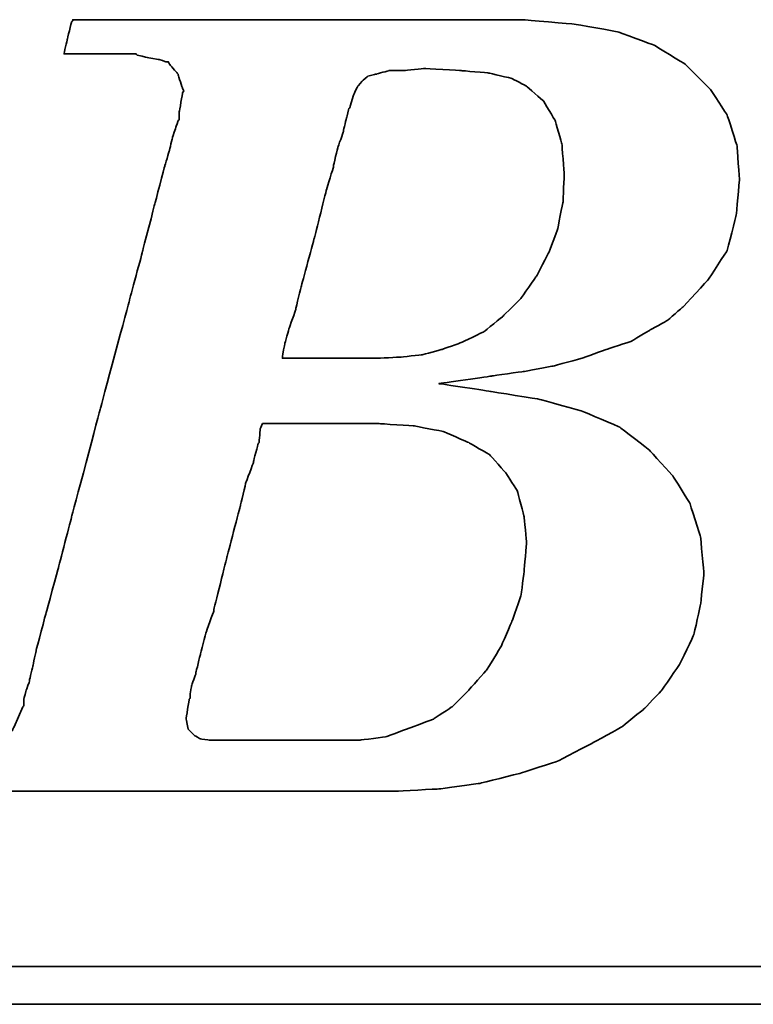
# Model space of a CAD drawing. Header units: millimetres. Extents: x 767 to 1041, y 96 to 192.
# Tile 32 of 52: x 971.59 to 973.3, y 124.54 to 126.84. Entities that reach past the tile are written whole.
import ezdxf

# ---------------------------------------------------------------- set-up
doc = ezdxf.new("R2010")
doc.units = ezdxf.units.MM
doc.header["$LTSCALE"] = 0.15
doc.layers.add('DIM', color=4, linetype='CONTINUOUS')
doc.layers.add('layer 1', color=7, linetype='CONTINUOUS')

# ---------------------------------------------------------------- blocks, each defined once
blk = doc.blocks.new('TBI MOTION logo(完整正式版)')
at = {"layer": 'layer 1', "color": 22, "lineweight": 35}
for points, knots in [([(-64.65375, -6.86375), (-64.65375, -6.86375), (-64.84375, -7.29625), (-64.84375, -7.29625), (-64.84375, -7.29625), (-64.84375, -7.29625), (-64.86875, -7.34375), (-64.86875, -7.34375), (-64.86875, -7.34375), (-64.86875, -7.34375), (-64.86875, -7.36875), (-64.86875, -7.36875), (-64.86875, -7.36875), (-64.86875, -7.36875), (-65.15375, -7.65375), (-65.15375, -7.65375), (-65.15375, -7.65375), (-65.15375, -7.65375), (-65.17875, -7.65375), (-65.17875, -7.65375), (-65.17875, -7.65375), (-65.17875, -7.65375), (-65.20375, -7.67875), (-65.20375, -7.67875), (-65.20375, -7.67875), (-65.20375, -7.67875), (-65.58875, -7.87125), (-65.58875, -7.87125), (-65.58875, -7.87125), (-65.58875, -7.87125), (-65.63375, -7.87125), (-65.63375, -7.87125), (-65.63375, -7.87125), (-65.63375, -7.87125), (-65.65875, -7.89375), (-65.65875, -7.89375), (-65.65875, -7.89375), (-65.65875, -7.89375), (-66.09375, -7.94375), (-66.09375, -7.94375), (-66.09375, -7.94375), (-66.09375, -7.94375), (-66.11375, -7.94375), (-66.11375, -7.94375), (-66.11375, -7.94375), (-66.11375, -7.94375), (-66.16375, -7.94375), (-66.16375, -7.94375), (-66.16375, -7.94375), (-66.16375, -7.94375), (-66.30875, -7.94375), (-66.30875, -7.94375), (-66.30875, -7.94375), (-66.30875, -7.94375), (-66.69375, -7.94375), (-66.69375, -7.94375), (-66.69375, -7.94375), (-66.69375, -7.94375), (-67.07375, -7.94375), (-67.07375, -7.94375), (-67.07375, -7.94375), (-67.07375, -7.94375), (-67.12375, -7.94375), (-67.12375, -7.94375), (-67.12375, -7.94375), (-67.12375, -7.94375), (-67.12375, -7.96625), (-67.12375, -7.96625), (-67.12375, -7.96625), (-67.12375, -7.96625), (-67.14875, -7.99125), (-67.14875, -7.99125), (-67.14875, -7.99125), (-67.14875, -7.99125), (-67.24375, -8.34875), (-67.24375, -8.34875), (-67.24375, -8.34875), (-67.24375, -8.34875), (-67.31375, -8.68625), (-67.31375, -8.68625), (-67.31375, -8.68625), (-67.31375, -8.68625), (-67.26875, -8.68625), (-67.26875, -8.68625), (-67.26875, -8.68625), (-67.26875, -8.68625), (-67.07375, -8.68625), (-67.07375, -8.68625), (-67.07375, -8.68625), (-67.07375, -8.68625), (-66.54875, -8.68625), (-66.54875, -8.68625), (-66.54875, -8.68625), (-66.54875, -8.68625), (-65.82625, -8.68625), (-65.82625, -8.68625), (-65.82625, -8.68625), (-65.82625, -8.68625), (-65.01375, -8.68625), (-65.01375, -8.68625), (-65.01375, -8.68625), (-65.01375, -8.68625), (-64.05375, -8.68625), (-64.05375, -8.68625), (-64.05375, -8.68625), (-64.05375, -8.68625), (-62.08375, -8.68625), (-62.08375, -8.68625), (-62.08375, -8.68625), (-62.08375, -8.68625), (-60.06875, -8.68625), (-60.06875, -8.68625), (-60.06875, -8.68625), (-60.06875, -8.68625), (-59.10875, -8.68625), (-59.10875, -8.68625), (-59.10875, -8.68625), (-59.10875, -8.68625), (-58.29375, -8.68625), (-58.29375, -8.68625), (-58.29375, -8.68625), (-58.29375, -8.68625), (-57.57375, -8.68625), (-57.57375, -8.68625), (-57.57375, -8.68625), (-57.57375, -8.68625), (-57.04875, -8.68625), (-57.04875, -8.68625), (-57.04875, -8.68625), (-57.04875, -8.68625), (-56.85375, -8.68625), (-56.85375, -8.68625), (-56.85375, -8.68625), (-56.85375, -8.68625), (-56.70875, -8.68625), (-56.70875, -8.68625), (-56.70875, -8.68625), (-56.70875, -8.68625), (-56.61375, -8.68625), (-56.61375, -8.68625), (-56.61375, -8.68625), (-56.61375, -8.68625), (-56.56875, -8.68625), (-56.56875, -8.68625), (-56.56875, -8.68625), (-56.56875, -8.68625), (-55.65375, -8.63875), (-55.65375, -8.63875), (-55.65375, -8.63875), (-55.65375, -8.63875), (-54.76875, -8.51875), (-54.76875, -8.51875), (-54.76875, -8.51875), (-54.76875, -8.51875), (-53.90375, -8.30375), (-53.90375, -8.30375), (-53.90375, -8.30375), (-53.90375, -8.30375), (-53.08875, -8.03875), (-53.08875, -8.03875), (-53.08875, -8.03875), (-53.08875, -8.03875), (-52.34375, -7.65375), (-52.34375, -7.65375), (-52.34375, -7.65375), (-52.34375, -7.65375), (-51.69875, -7.29625), (-51.69875, -7.29625), (-51.69875, -7.29625), (-51.69875, -7.29625), (-51.21875, -6.91125), (-51.21875, -6.91125), (-51.21875, -6.91125), (-51.21875, -6.91125), (-50.83375, -6.50375), (-50.83375, -6.50375), (-50.83375, -6.50375), (-50.83375, -6.50375), (-50.44875, -5.94875), (-50.44875, -5.94875), (-50.44875, -5.94875), (-50.44875, -5.94875), (-50.13875, -5.30375), (-50.13875, -5.30375), (-50.13875, -5.30375), (-50.13875, -5.30375), (-49.99375, -4.65375), (-49.99375, -4.65375), (-49.99375, -4.65375), (-49.99375, -4.65375), (-49.92375, -3.98375), (-49.92375, -3.98375), (-49.92375, -3.98375), (-49.92375, -3.98375), (-49.99375, -3.19374), (-49.99375, -3.19374), (-49.99375, -3.19374), (-49.99375, -3.19374), (-50.23374, -2.44874), (-50.23374, -2.44874), (-50.23374, -2.44874), (-50.23374, -2.44874), (-50.59375, -1.87374), (-50.59375, -1.87374), (-50.59375, -1.87374), (-50.59375, -1.87374), (-51.09875, -1.31874), (-51.09875, -1.31874), (-51.09875, -1.31874), (-51.09875, -1.31874), (-51.74375, -0.81875), (-51.74375, -0.81875), (-51.74375, -0.81875), (-51.74375, -0.81875), (-52.53875, -0.48125), (-52.53875, -0.48125), (-52.53875, -0.48125), (-52.53875, -0.48125), (-53.47375, -0.21875), (-53.47375, -0.21875), (-53.47375, -0.21875), (-53.47375, -0.21875), (-54.52875, -0.04874), (-54.52875, -0.04874), (-54.52875, -0.04874), (-54.52875, -0.04874), (-55.65375, 0.12125), (-55.65375, 0.12125), (-55.65375, 0.12125), (-55.65375, 0.12125), (-54.50375, 0.28624), (-54.50375, 0.28624), (-54.50375, 0.28624), (-54.50375, 0.28624), (-53.83375, 0.38124), (-53.83375, 0.38124), (-53.83375, 0.38124), (-53.83375, 0.38124), (-53.18375, 0.50125), (-53.18375, 0.50125), (-53.18375, 0.50125), (-53.18375, 0.50125), (-52.55875, 0.66874), (-52.55875, 0.66874), (-52.55875, 0.66874), (-52.55875, 0.66874), (-52.03375, 0.86124), (-52.03375, 0.86124), (-52.03375, 0.86124), (-52.03375, 0.86124), (-51.50374, 1.03124), (-51.50374, 1.03124), (-51.50374, 1.03124), (-51.50374, 1.03124), (-51.09875, 1.27125), (-51.09875, 1.27125), (-51.09875, 1.27125), (-51.09875, 1.27125), (-50.71375, 1.48624), (-50.71375, 1.48624), (-50.71375, 1.48624), (-50.71375, 1.48624), (-50.37625, 1.77625), (-50.37625, 1.77625), (-50.37625, 1.77625), (-50.37625, 1.77625), (-49.82375, 2.37625), (-49.82375, 2.37625), (-49.82375, 2.37625), (-49.82375, 2.37625), (-49.41875, 2.99625), (-49.41875, 2.99625), (-49.41875, 2.99625), (-49.41875, 2.99625), (-49.22375, 3.76625), (-49.22375, 3.76625), (-49.22375, 3.76625), (-49.22375, 3.76625), (-49.15375, 4.50874), (-49.15375, 4.50874), (-49.15375, 4.50874), (-49.15375, 4.50874), (-49.20375, 5.25125), (-49.20375, 5.25125), (-49.20375, 5.25125), (-49.20375, 5.25125), (-49.41875, 5.92625), (-49.41875, 5.92625), (-49.41875, 5.92625), (-49.41875, 5.92625), (-49.77875, 6.47625), (-49.77875, 6.47625), (-49.77875, 6.47625), (-49.77875, 6.47625), (-50.33125, 7.02624), (-50.33125, 7.02624), (-50.33125, 7.02624), (-50.33125, 7.02624), (-51.00125, 7.43625), (-51.00125, 7.43625), (-51.00125, 7.43625), (-51.00125, 7.43625), (-51.79375, 7.72625), (-51.79375, 7.72625), (-51.79375, 7.72625), (-51.79375, 7.72625), (-52.72875, 7.89124), (-52.72875, 7.89124), (-52.72875, 7.89124), (-52.72875, 7.89124), (-53.83375, 7.98625), (-53.83375, 7.98625), (-53.83375, 7.98625), (-53.83375, 7.98625), (-53.92875, 7.98625), (-53.92875, 7.98625), (-53.92875, 7.98625), (-53.92875, 7.98625), (-54.26375, 7.98625), (-54.26375, 7.98625), (-54.26375, 7.98625), (-54.26375, 7.98625), (-54.74375, 7.98625), (-54.74375, 7.98625), (-54.74375, 7.98625), (-54.74375, 7.98625), (-55.36875, 7.98625), (-55.36875, 7.98625), (-55.36875, 7.98625), (-55.36875, 7.98625), (-56.13375, 7.98625), (-56.13375, 7.98625), (-56.13375, 7.98625), (-56.13375, 7.98625), (-56.94875, 7.98625), (-56.94875, 7.98625), (-56.94875, 7.98625), (-56.94875, 7.98625), (-58.77625, 7.98625), (-58.77625, 7.98625), (-58.77625, 7.98625), (-58.77625, 7.98625), (-60.59875, 7.98625), (-60.59875, 7.98625), (-60.59875, 7.98625), (-60.59875, 7.98625), (-61.41375, 7.98625), (-61.41375, 7.98625), (-61.41375, 7.98625), (-61.41375, 7.98625), (-62.17875, 7.98625), (-62.17875, 7.98625), (-62.17875, 7.98625), (-62.17875, 7.98625), (-62.80375, 7.98625), (-62.80375, 7.98625), (-62.80375, 7.98625), (-62.80375, 7.98625), (-63.30625, 7.98625), (-63.30625, 7.98625), (-63.30625, 7.98625), (-63.30625, 7.98625), (-63.57375, 7.98625), (-63.57375, 7.98625), (-63.57375, 7.98625), (-63.57375, 7.98625), (-63.57375, 7.96375), (-63.57375, 7.96375), (-63.57375, 7.96375), (-63.57375, 7.96375), (-63.59875, 7.94125), (-63.59875, 7.94125), (-63.59875, 7.94125), (-63.59875, 7.94125), (-63.69375, 7.55625), (-63.69375, 7.55625), (-63.69375, 7.55625), (-63.69375, 7.55625), (-63.76375, 7.24624), (-63.76375, 7.24624), (-63.76375, 7.24624), (-63.76375, 7.24624), (-63.23875, 7.24624), (-63.23875, 7.24624), (-63.23875, 7.24624), (-63.23875, 7.24624), (-62.75875, 7.24624), (-62.75875, 7.24624), (-62.75875, 7.24624), (-62.75875, 7.24624), (-62.61125, 7.24624), (-62.61125, 7.24624), (-62.61125, 7.24624), (-62.61125, 7.24624), (-62.56625, 7.24624), (-62.56625, 7.24624), (-62.56625, 7.24624), (-62.56625, 7.24624), (-62.22875, 7.24624), (-62.22875, 7.24624), (-62.22875, 7.24624), (-62.22875, 7.24624), (-62.20375, 7.24624), (-62.20375, 7.24624), (-62.20375, 7.24624), (-62.20375, 7.24624), (-62.17875, 7.21875), (-62.17875, 7.21875), (-62.17875, 7.21875), (-62.17875, 7.21875), (-61.96375, 7.17125), (-61.96375, 7.17125), (-61.96375, 7.17125), (-61.96375, 7.17125), (-61.72375, 7.12624), (-61.72375, 7.12624), (-61.72375, 7.12624), (-61.72375, 7.12624), (-61.70375, 7.12624), (-61.70375, 7.12624), (-61.70375, 7.12624), (-61.70375, 7.12624), (-61.55875, 7.07624), (-61.55875, 7.07624), (-61.55875, 7.07624), (-61.55875, 7.07624), (-61.50875, 7.07624), (-61.50875, 7.07624), (-61.50875, 7.07624), (-61.50875, 7.07624), (-61.48375, 7.02624), (-61.48375, 7.02624), (-61.48375, 7.02624), (-61.48375, 7.02624), (-61.31875, 6.83375), (-61.31875, 6.83375), (-61.31875, 6.83375), (-61.31875, 6.83375), (-61.29375, 6.81125), (-61.29375, 6.81125), (-61.29375, 6.81125), (-61.29375, 6.81125), (-61.29375, 6.78625), (-61.29375, 6.78625), (-61.29375, 6.78625), (-61.29375, 6.78625), (-61.19875, 6.50124), (-61.19875, 6.50124), (-61.19875, 6.50124), (-61.19875, 6.50124), (-61.17375, 6.45124), (-61.17375, 6.45124), (-61.17375, 6.45124), (-61.17375, 6.45124), (-61.19875, 6.40625), (-61.19875, 6.40625), (-61.19875, 6.40625), (-61.19875, 6.40625), (-61.26875, 5.99624), (-61.26875, 5.99624), (-61.26875, 5.99624), (-61.26875, 5.99624), (-61.26875, 5.85125), (-61.26875, 5.85125), (-61.26875, 5.85125), (-61.26875, 5.85125), (-61.26875, 5.82625), (-61.26875, 5.82625), (-61.26875, 5.82625), (-61.26875, 5.82625), (-61.29375, 5.80625), (-61.29375, 5.80625), (-61.29375, 5.80625), (-61.29375, 5.80625), (-61.34125, 5.66125), (-61.34125, 5.66125), (-61.34125, 5.66125), (-61.34125, 5.66125), (-61.41375, 5.44625), (-61.41375, 5.44625), (-61.41375, 5.44625), (-61.41375, 5.44625), (-61.48375, 5.15625), (-61.48375, 5.15625), (-61.48375, 5.15625), (-61.48375, 5.15625), (-61.58375, 4.82124), (-61.58375, 4.82124), (-61.58375, 4.82124), (-61.58375, 4.82124), (-61.79875, 4.00375), (-61.79875, 4.00375), (-61.79875, 4.00375), (-61.79875, 4.00375), (-62.05875, 2.99625), (-62.05875, 2.99625), (-62.05875, 2.99625), (-62.05875, 2.99625), (-62.34875, 1.91625), (-62.34875, 1.91625), (-62.34875, 1.91625), (-62.34875, 1.91625), (-62.97375, -0.41124), (-62.97375, -0.41124), (-62.97375, -0.41124), (-62.97375, -0.41124), (-63.59875, -2.75875), (-63.59875, -2.75875), (-63.59875, -2.75875), (-63.59875, -2.75875), (-63.88375, -3.86374), (-63.88375, -3.86374), (-63.88375, -3.86374), (-63.88375, -3.86374), (-64.14875, -4.82374), (-64.14875, -4.82374), (-64.14875, -4.82374), (-64.14875, -4.82374), (-64.36375, -5.64125), (-64.36375, -5.64125), (-64.36375, -5.64125), (-64.36375, -5.64125), (-64.43625, -5.97625), (-64.43625, -5.97625), (-64.43625, -5.97625), (-64.43625, -5.97625), (-64.50875, -6.28625), (-64.50875, -6.28625), (-64.50875, -6.28625), (-64.50875, -6.28625), (-64.50875, -6.30875), (-64.50875, -6.30875), (-64.50875, -6.30875), (-64.50875, -6.30875), (-64.57875, -6.50375), (-64.57875, -6.50375), (-64.57875, -6.50375), (-64.57875, -6.50375), (-64.62875, -6.69625), (-64.62875, -6.69625), (-64.62875, -6.69625), (-64.62875, -6.69625), (-64.62875, -6.76875), (-64.62875, -6.76875), (-64.62875, -6.76875), (-64.62875, -6.76875), (-64.62875, -6.81375), (-64.62875, -6.81375), (-64.62875, -6.81375), (-64.62875, -6.81375), (-64.62875, -6.83875), (-64.62875, -6.83875), (-64.62875, -6.83875), (-64.62875, -6.83875), (-64.65375, -6.86375), (-64.65375, -6.86375)], [0, 0, 0, 0, 0.00719424, 0.00719424, 0.00719424, 0.00719425, 0.01438849, 0.01438849, 0.01438849, 0.0143885, 0.02158273, 0.02158273, 0.02158273, 0.02158274, 0.02877698, 0.02877698, 0.02877698, 0.02877699, 0.03597122, 0.03597122, 0.03597122, 0.03597123, 0.04316547, 0.04316547, 0.04316547, 0.04316548, 0.05035971, 0.05035971, 0.05035971, 0.05035972, 0.05755396, 0.05755396, 0.05755396, 0.05755397, 0.0647482, 0.0647482, 0.0647482, 0.06474821, 0.07194245, 0.07194245, 0.07194245, 0.07194246, 0.07913669, 0.07913669, 0.07913669, 0.0791367, 0.08633094, 0.08633094, 0.08633094, 0.08633095, 0.09352518, 0.09352518, 0.09352518, 0.09352519, 0.10071942, 0.10071942, 0.10071942, 0.10071943, 0.10791367, 0.10791367, 0.10791367, 0.10791368, 0.11510791, 0.11510791, 0.11510791, 0.11510792, 0.12230216, 0.12230216, 0.12230216, 0.12230217, 0.1294964, 0.1294964, 0.1294964, 0.12949641, 0.13669065, 0.13669065, 0.13669065, 0.13669066, 0.14388489, 0.14388489, 0.14388489, 0.1438849, 0.15107914, 0.15107914, 0.15107914, 0.15107915, 0.15827338, 0.15827338, 0.15827338, 0.15827339, 0.16546763, 0.16546763, 0.16546763, 0.16546764, 0.17266187, 0.17266187, 0.17266187, 0.17266188, 0.17985612, 0.17985612, 0.17985612, 0.17985613, 0.18705036, 0.18705036, 0.18705036, 0.18705037, 0.1942446, 0.1942446, 0.1942446, 0.19424461, 0.20143885, 0.20143885, 0.20143885, 0.20143886, 0.20863309, 0.20863309, 0.20863309, 0.2086331, 0.21582734, 0.21582734, 0.21582734, 0.21582735, 0.22302158, 0.22302158, 0.22302158, 0.22302159, 0.23021583, 0.23021583, 0.23021583, 0.23021584, 0.23741007, 0.23741007, 0.23741007, 0.23741008, 0.24460432, 0.24460432, 0.24460432, 0.24460433, 0.25179856, 0.25179856, 0.25179856, 0.25179857, 0.25899281, 0.25899281, 0.25899281, 0.25899282, 0.26618705, 0.26618705, 0.26618705, 0.26618706, 0.27338129, 0.27338129, 0.27338129, 0.2733813, 0.28057554, 0.28057554, 0.28057554, 0.28057555, 0.28776978, 0.28776978, 0.28776978, 0.28776979, 0.29496403, 0.29496403, 0.29496403, 0.29496404, 0.30215827, 0.30215827, 0.30215827, 0.30215828, 0.30935252, 0.30935252, 0.30935252, 0.30935253, 0.31654676, 0.31654676, 0.31654676, 0.31654677, 0.32374101, 0.32374101, 0.32374101, 0.32374102, 0.33093525, 0.33093525, 0.33093525, 0.33093526, 0.3381295, 0.3381295, 0.3381295, 0.33812951, 0.34532374, 0.34532374, 0.34532374, 0.34532375, 0.35251799, 0.35251799, 0.35251799, 0.352518, 0.35971223, 0.35971223, 0.35971223, 0.35971224, 0.36690647, 0.36690647, 0.36690647, 0.36690648, 0.37410072, 0.37410072, 0.37410072, 0.37410073, 0.38129496, 0.38129496, 0.38129496, 0.38129497, 0.38848921, 0.38848921, 0.38848921, 0.38848922, 0.39568345, 0.39568345, 0.39568345, 0.39568346, 0.4028777, 0.4028777, 0.4028777, 0.40287771, 0.41007194, 0.41007194, 0.41007194, 0.41007195, 0.41726619, 0.41726619, 0.41726619, 0.4172662, 0.42446043, 0.42446043, 0.42446043, 0.42446044, 0.43165468, 0.43165468, 0.43165468, 0.43165469, 0.43884892, 0.43884892, 0.43884892, 0.43884893, 0.44604317, 0.44604317, 0.44604317, 0.44604318, 0.45323741, 0.45323741, 0.45323741, 0.45323742, 0.46043165, 0.46043165, 0.46043165, 0.46043166, 0.4676259, 0.4676259, 0.4676259, 0.46762591, 0.47482014, 0.47482014, 0.47482014, 0.47482015, 0.48201439, 0.48201439, 0.48201439, 0.4820144, 0.48920863, 0.48920863, 0.48920863, 0.48920864, 0.49640288, 0.49640288, 0.49640288, 0.49640289, 0.50359712, 0.50359712, 0.50359712, 0.50359713, 0.51079137, 0.51079137, 0.51079137, 0.51079138, 0.51798561, 0.51798561, 0.51798561, 0.51798562, 0.52517986, 0.52517986, 0.52517986, 0.52517987, 0.5323741, 0.5323741, 0.5323741, 0.53237411, 0.53956835, 0.53956835, 0.53956835, 0.53956836, 0.54676259, 0.54676259, 0.54676259, 0.5467626, 0.55395683, 0.55395683, 0.55395683, 0.55395684, 0.56115108, 0.56115108, 0.56115108, 0.56115109, 0.56834532, 0.56834532, 0.56834532, 0.56834533, 0.57553957, 0.57553957, 0.57553957, 0.57553958, 0.58273381, 0.58273381, 0.58273381, 0.58273382, 0.58992806, 0.58992806, 0.58992806, 0.58992807, 0.5971223, 0.5971223, 0.5971223, 0.59712231, 0.60431655, 0.60431655, 0.60431655, 0.60431656, 0.61151079, 0.61151079, 0.61151079, 0.6115108, 0.61870504, 0.61870504, 0.61870504, 0.61870505, 0.62589928, 0.62589928, 0.62589928, 0.62589929, 0.63309353, 0.63309353, 0.63309353, 0.63309354, 0.64028777, 0.64028777, 0.64028777, 0.64028778, 0.64748201, 0.64748201, 0.64748201, 0.64748202, 0.65467626, 0.65467626, 0.65467626, 0.65467627, 0.6618705, 0.6618705, 0.6618705, 0.66187051, 0.66906475, 0.66906475, 0.66906475, 0.66906476, 0.67625899, 0.67625899, 0.67625899, 0.676259, 0.68345324, 0.68345324, 0.68345324, 0.68345325, 0.69064748, 0.69064748, 0.69064748, 0.69064749, 0.69784173, 0.69784173, 0.69784173, 0.69784174, 0.70503597, 0.70503597, 0.70503597, 0.70503598, 0.71223022, 0.71223022, 0.71223022, 0.71223023, 0.71942446, 0.71942446, 0.71942446, 0.71942447, 0.72661871, 0.72661871, 0.72661871, 0.72661872, 0.73381295, 0.73381295, 0.73381295, 0.73381296, 0.74100719, 0.74100719, 0.74100719, 0.7410072, 0.74820144, 0.74820144, 0.74820144, 0.74820145, 0.75539568, 0.75539568, 0.75539568, 0.75539569, 0.76258993, 0.76258993, 0.76258993, 0.76258994, 0.76978417, 0.76978417, 0.76978417, 0.76978418, 0.77697842, 0.77697842, 0.77697842, 0.77697843, 0.78417266, 0.78417266, 0.78417266, 0.78417267, 0.79136691, 0.79136691, 0.79136691, 0.79136692, 0.79856115, 0.79856115, 0.79856115, 0.79856116, 0.8057554, 0.8057554, 0.8057554, 0.80575541, 0.81294964, 0.81294964, 0.81294964, 0.81294965, 0.82014388, 0.82014388, 0.82014388, 0.82014389, 0.82733813, 0.82733813, 0.82733813, 0.82733814, 0.83453237, 0.83453237, 0.83453237, 0.83453238, 0.84172662, 0.84172662, 0.84172662, 0.84172663, 0.84892086, 0.84892086, 0.84892086, 0.84892087, 0.85611511, 0.85611511, 0.85611511, 0.85611512, 0.86330935, 0.86330935, 0.86330935, 0.86330936, 0.8705036, 0.8705036, 0.8705036, 0.87050361, 0.87769784, 0.87769784, 0.87769784, 0.87769785, 0.88489209, 0.88489209, 0.88489209, 0.8848921, 0.89208633, 0.89208633, 0.89208633, 0.89208634, 0.89928058, 0.89928058, 0.89928058, 0.89928059, 0.90647482, 0.90647482, 0.90647482, 0.90647483, 0.91366906, 0.91366906, 0.91366906, 0.91366907, 0.92086331, 0.92086331, 0.92086331, 0.92086332, 0.92805755, 0.92805755, 0.92805755, 0.92805756, 0.9352518, 0.9352518, 0.9352518, 0.93525181, 0.94244604, 0.94244604, 0.94244604, 0.94244605, 0.94964029, 0.94964029, 0.94964029, 0.9496403, 0.95683453, 0.95683453, 0.95683453, 0.95683454, 0.96402878, 0.96402878, 0.96402878, 0.96402879, 0.97122302, 0.97122302, 0.97122302, 0.97122303, 0.97841727, 0.97841727, 0.97841727, 0.97841728, 0.98561151, 0.98561151, 0.98561151, 0.98561152, 0.99280576, 0.99280576, 0.99280576, 0.99280577, 1, 1, 1, 1]), ([(-57.50375, 6.35625), (-57.50375, 6.35625), (-57.57375, 6.11625), (-57.57375, 6.11625), (-57.57375, 6.11625), (-57.57375, 6.11625), (-57.57375, 6.09125), (-57.57375, 6.09125), (-57.57375, 6.09125), (-57.57375, 6.09125), (-57.59875, 6.06625), (-57.59875, 6.06625), (-57.59875, 6.06625), (-57.59875, 6.06625), (-57.64875, 5.87625), (-57.64875, 5.87625), (-57.64875, 5.87625), (-57.64875, 5.87625), (-57.71875, 5.58875), (-57.71875, 5.58875), (-57.71875, 5.58875), (-57.71875, 5.58875), (-57.71875, 5.56625), (-57.71875, 5.56625), (-57.71875, 5.56625), (-57.71875, 5.56625), (-57.83875, 5.23125), (-57.83875, 5.23125), (-57.83875, 5.23125), (-57.83875, 5.23125), (-57.93625, 4.82124), (-57.93625, 4.82124), (-57.93625, 4.82124), (-57.93625, 4.82124), (-57.93625, 4.79624), (-57.93625, 4.79624), (-57.93625, 4.79624), (-57.93625, 4.79624), (-58.07875, 4.34125), (-58.07875, 4.34125), (-58.07875, 4.34125), (-58.07875, 4.34125), (-58.34375, 3.28625), (-58.34375, 3.28625), (-58.34375, 3.28625), (-58.34375, 3.28625), (-58.62875, 2.23124), (-58.62875, 2.23124), (-58.62875, 2.23124), (-58.62875, 2.23124), (-58.74875, 1.75125), (-58.74875, 1.75125), (-58.74875, 1.75125), (-58.74875, 1.75125), (-58.74875, 1.72625), (-58.74875, 1.72625), (-58.74875, 1.72625), (-58.74875, 1.72625), (-58.89375, 1.31625), (-58.89375, 1.31625), (-58.89375, 1.31625), (-58.89375, 1.31625), (-58.98875, 0.98124), (-58.98875, 0.98124), (-58.98875, 0.98124), (-58.98875, 0.98124), (-59.03875, 0.71625), (-59.03875, 0.71625), (-59.03875, 0.71625), (-59.03875, 0.71625), (-59.03875, 0.66874), (-59.03875, 0.66874), (-59.03875, 0.66874), (-59.03875, 0.66874), (-58.91875, 0.66874), (-58.91875, 0.66874), (-58.91875, 0.66874), (-58.91875, 0.66874), (-58.53375, 0.66874), (-58.53375, 0.66874), (-58.53375, 0.66874), (-58.53375, 0.66874), (-58.10375, 0.66874), (-58.10375, 0.66874), (-58.10375, 0.66874), (-58.10375, 0.66874), (-57.66875, 0.66874), (-57.66875, 0.66874), (-57.66875, 0.66874), (-57.66875, 0.66874), (-57.33375, 0.66874), (-57.33375, 0.66874), (-57.33375, 0.66874), (-57.33375, 0.66874), (-57.09375, 0.66874), (-57.09375, 0.66874), (-57.09375, 0.66874), (-57.09375, 0.66874), (-56.99875, 0.66874), (-56.99875, 0.66874), (-56.99875, 0.66874), (-56.99875, 0.66874), (-56.49375, 0.69374), (-56.49375, 0.69374), (-56.49375, 0.69374), (-56.49375, 0.69374), (-56.01375, 0.74374), (-56.01375, 0.74374), (-56.01375, 0.74374), (-56.01375, 0.74374), (-55.58375, 0.86124), (-55.58375, 0.86124), (-55.58375, 0.86124), (-55.58375, 0.86124), (-55.17375, 1.00624), (-55.17375, 1.00624), (-55.17375, 1.00624), (-55.17375, 1.00624), (-54.67375, 1.24625), (-54.67375, 1.24625), (-54.67375, 1.24625), (-54.67375, 1.24625), (-54.26375, 1.58124), (-54.26375, 1.58124), (-54.26375, 1.58124), (-54.26375, 1.58124), (-53.87875, 1.96374), (-53.87875, 1.96374), (-53.87875, 1.96374), (-53.87875, 1.96374), (-53.54375, 2.44625), (-53.54375, 2.44625), (-53.54375, 2.44625), (-53.54375, 2.44625), (-53.27875, 2.95125), (-53.27875, 2.95125), (-53.27875, 2.95125), (-53.27875, 2.95125), (-53.08875, 3.45124), (-53.08875, 3.45124), (-53.08875, 3.45124), (-53.08875, 3.45124), (-52.96875, 4.05124), (-52.96875, 4.05124), (-52.96875, 4.05124), (-52.96875, 4.05124), (-52.94375, 4.65125), (-52.94375, 4.65125), (-52.94375, 4.65125), (-52.94375, 4.65125), (-52.99375, 5.30125), (-52.99375, 5.30125), (-52.99375, 5.30125), (-52.99375, 5.30125), (-53.13875, 5.80625), (-53.13875, 5.80625), (-53.13875, 5.80625), (-53.13875, 5.80625), (-53.39875, 6.23625), (-53.39875, 6.23625), (-53.39875, 6.23625), (-53.39875, 6.23625), (-53.75875, 6.54875), (-53.75875, 6.54875), (-53.75875, 6.54875), (-53.75875, 6.54875), (-54.07375, 6.71625), (-54.07375, 6.71625), (-54.07375, 6.71625), (-54.07375, 6.71625), (-54.57375, 6.83375), (-54.57375, 6.83375), (-54.57375, 6.83375), (-54.57375, 6.83375), (-55.17375, 6.88625), (-55.17375, 6.88625), (-55.17375, 6.88625), (-55.17375, 6.88625), (-55.96875, 6.93125), (-55.96875, 6.93125), (-55.96875, 6.93125), (-55.96875, 6.93125), (-56.39875, 6.88625), (-56.39875, 6.88625), (-56.39875, 6.88625), (-56.39875, 6.88625), (-56.42125, 6.88625), (-56.42125, 6.88625), (-56.42125, 6.88625), (-56.42125, 6.88625), (-56.73375, 6.88625), (-56.73375, 6.88625), (-56.73375, 6.88625), (-56.73375, 6.88625), (-56.99875, 6.81125), (-56.99875, 6.81125), (-56.99875, 6.81125), (-56.99875, 6.81125), (-57.02375, 6.81125), (-57.02375, 6.81125), (-57.02375, 6.81125), (-57.02375, 6.81125), (-57.18875, 6.76625), (-57.18875, 6.76625), (-57.18875, 6.76625), (-57.18875, 6.76625), (-57.30875, 6.66625), (-57.30875, 6.66625), (-57.30875, 6.66625), (-57.30875, 6.66625), (-57.40875, 6.54875), (-57.40875, 6.54875), (-57.40875, 6.54875), (-57.40875, 6.54875), (-57.50375, 6.35625), (-57.50375, 6.35625)], [0, 0, 0, 0, 0.01851852, 0.01851852, 0.01851852, 0.01851853, 0.03703704, 0.03703704, 0.03703704, 0.03703705, 0.05555556, 0.05555556, 0.05555556, 0.05555557, 0.07407407, 0.07407407, 0.07407407, 0.07407408, 0.09259259, 0.09259259, 0.09259259, 0.0925926, 0.11111111, 0.11111111, 0.11111111, 0.11111112, 0.12962963, 0.12962963, 0.12962963, 0.12962964, 0.14814815, 0.14814815, 0.14814815, 0.14814816, 0.16666667, 0.16666667, 0.16666667, 0.16666668, 0.18518519, 0.18518519, 0.18518519, 0.1851852, 0.2037037, 0.2037037, 0.2037037, 0.20370371, 0.22222222, 0.22222222, 0.22222222, 0.22222223, 0.24074074, 0.24074074, 0.24074074, 0.24074075, 0.25925926, 0.25925926, 0.25925926, 0.25925927, 0.27777778, 0.27777778, 0.27777778, 0.27777779, 0.2962963, 0.2962963, 0.2962963, 0.29629631, 0.31481481, 0.31481481, 0.31481481, 0.31481482, 0.33333333, 0.33333333, 0.33333333, 0.33333334, 0.35185185, 0.35185185, 0.35185185, 0.35185186, 0.37037037, 0.37037037, 0.37037037, 0.37037038, 0.38888889, 0.38888889, 0.38888889, 0.3888889, 0.40740741, 0.40740741, 0.40740741, 0.40740742, 0.42592593, 0.42592593, 0.42592593, 0.42592594, 0.44444444, 0.44444444, 0.44444444, 0.44444445, 0.46296296, 0.46296296, 0.46296296, 0.46296297, 0.48148148, 0.48148148, 0.48148148, 0.48148149, 0.5, 0.5, 0.5, 0.50000001, 0.51851852, 0.51851852, 0.51851852, 0.51851853, 0.53703704, 0.53703704, 0.53703704, 0.53703705, 0.55555556, 0.55555556, 0.55555556, 0.55555557, 0.57407407, 0.57407407, 0.57407407, 0.57407408, 0.59259259, 0.59259259, 0.59259259, 0.5925926, 0.61111111, 0.61111111, 0.61111111, 0.61111112, 0.62962963, 0.62962963, 0.62962963, 0.62962964, 0.64814815, 0.64814815, 0.64814815, 0.64814816, 0.66666667, 0.66666667, 0.66666667, 0.66666668, 0.68518519, 0.68518519, 0.68518519, 0.6851852, 0.7037037, 0.7037037, 0.7037037, 0.70370371, 0.72222222, 0.72222222, 0.72222222, 0.72222223, 0.74074074, 0.74074074, 0.74074074, 0.74074075, 0.75925926, 0.75925926, 0.75925926, 0.75925927, 0.77777778, 0.77777778, 0.77777778, 0.77777779, 0.7962963, 0.7962963, 0.7962963, 0.79629631, 0.81481481, 0.81481481, 0.81481481, 0.81481482, 0.83333333, 0.83333333, 0.83333333, 0.83333334, 0.85185185, 0.85185185, 0.85185185, 0.85185186, 0.87037037, 0.87037037, 0.87037037, 0.87037038, 0.88888889, 0.88888889, 0.88888889, 0.8888889, 0.90740741, 0.90740741, 0.90740741, 0.90740742, 0.92592593, 0.92592593, 0.92592593, 0.92592594, 0.94444444, 0.94444444, 0.94444444, 0.94444445, 0.96296296, 0.96296296, 0.96296296, 0.96296297, 0.98148148, 0.98148148, 0.98148148, 0.98148149, 1, 1, 1, 1]), ([(-61.03125, -6.57375), (-61.03125, -6.57375), (-61.03125, -6.67125), (-61.03125, -6.67125), (-61.03125, -6.67125), (-61.03125, -6.67125), (-61.05375, -6.69625), (-61.05375, -6.69625), (-61.05375, -6.69625), (-61.05375, -6.69625), (-61.12375, -7.12875), (-61.12375, -7.12875), (-61.12375, -7.12875), (-61.12375, -7.12875), (-61.07875, -7.34375), (-61.07875, -7.34375), (-61.07875, -7.34375), (-61.07875, -7.34375), (-60.93375, -7.48875), (-60.93375, -7.48875), (-60.93375, -7.48875), (-60.93375, -7.48875), (-60.81375, -7.55625), (-60.81375, -7.55625), (-60.81375, -7.55625), (-60.81375, -7.55625), (-60.62375, -7.58375), (-60.62375, -7.58375), (-60.62375, -7.58375), (-60.62375, -7.58375), (-60.30875, -7.58375), (-60.30875, -7.58375), (-60.30875, -7.58375), (-60.30875, -7.58375), (-59.97375, -7.58375), (-59.97375, -7.58375), (-59.97375, -7.58375), (-59.97375, -7.58375), (-59.87875, -7.58375), (-59.87875, -7.58375), (-59.87875, -7.58375), (-59.87875, -7.58375), (-59.63625, -7.58375), (-59.63625, -7.58375), (-59.63625, -7.58375), (-59.63625, -7.58375), (-58.96875, -7.58375), (-58.96875, -7.58375), (-58.96875, -7.58375), (-58.96875, -7.58375), (-58.29375, -7.58375), (-58.29375, -7.58375), (-58.29375, -7.58375), (-58.29375, -7.58375), (-58.05375, -7.58375), (-58.05375, -7.58375), (-58.05375, -7.58375), (-58.05375, -7.58375), (-57.98375, -7.58375), (-57.98375, -7.58375), (-57.98375, -7.58375), (-57.98375, -7.58375), (-57.35875, -7.58375), (-57.35875, -7.58375), (-57.35875, -7.58375), (-57.35875, -7.58375), (-56.78375, -7.50875), (-56.78375, -7.50875), (-56.78375, -7.50875), (-56.78375, -7.50875), (-56.27875, -7.31875), (-56.27875, -7.31875), (-56.27875, -7.31875), (-56.27875, -7.31875), (-55.77375, -7.12875), (-55.77375, -7.12875), (-55.77375, -7.12875), (-55.77375, -7.12875), (-55.36875, -6.86375), (-55.36875, -6.86375), (-55.36875, -6.86375), (-55.36875, -6.86375), (-55.00875, -6.50375), (-55.00875, -6.50375), (-55.00875, -6.50375), (-55.00875, -6.50375), (-54.62375, -6.06875), (-54.62375, -6.06875), (-54.62375, -6.06875), (-54.62375, -6.06875), (-54.31375, -5.56875), (-54.31375, -5.56875), (-54.31375, -5.56875), (-54.31375, -5.56875), (-54.07375, -5.01625), (-54.07375, -5.01625), (-54.07375, -5.01625), (-54.07375, -5.01625), (-53.87875, -4.46374), (-53.87875, -4.46374), (-53.87875, -4.46374), (-53.87875, -4.46374), (-53.80875, -3.91375), (-53.80875, -3.91375), (-53.80875, -3.91375), (-53.80875, -3.91375), (-53.75875, -3.31375), (-53.75875, -3.31375), (-53.75875, -3.31375), (-53.75875, -3.31375), (-53.80875, -2.75875), (-53.80875, -2.75875), (-53.80875, -2.75875), (-53.80875, -2.75875), (-53.95375, -2.20875), (-53.95375, -2.20875), (-53.95375, -2.20875), (-53.95375, -2.20875), (-54.19375, -1.82625), (-54.19375, -1.82625), (-54.19375, -1.82625), (-54.19375, -1.82625), (-54.55375, -1.41875), (-54.55375, -1.41875), (-54.55375, -1.41875), (-54.55375, -1.41875), (-55.00875, -1.15125), (-55.00875, -1.15125), (-55.00875, -1.15125), (-55.00875, -1.15125), (-55.56125, -0.91375), (-55.56125, -0.91375), (-55.56125, -0.91375), (-55.56125, -0.91375), (-56.18125, -0.79375), (-56.18125, -0.79375), (-56.18125, -0.79375), (-56.18125, -0.79375), (-56.94875, -0.74374), (-56.94875, -0.74374), (-56.94875, -0.74374), (-56.94875, -0.74374), (-56.99875, -0.74374), (-56.99875, -0.74374), (-56.99875, -0.74374), (-56.99875, -0.74374), (-57.09375, -0.74374), (-57.09375, -0.74374), (-57.09375, -0.74374), (-57.09375, -0.74374), (-57.38375, -0.74374), (-57.38375, -0.74374), (-57.38375, -0.74374), (-57.38375, -0.74374), (-57.76875, -0.74374), (-57.76875, -0.74374), (-57.76875, -0.74374), (-57.76875, -0.74374), (-58.24625, -0.74374), (-58.24625, -0.74374), (-58.24625, -0.74374), (-58.24625, -0.74374), (-58.72875, -0.74374), (-58.72875, -0.74374), (-58.72875, -0.74374), (-58.72875, -0.74374), (-59.20875, -0.74374), (-59.20875, -0.74374), (-59.20875, -0.74374), (-59.20875, -0.74374), (-59.46875, -0.74374), (-59.46875, -0.74374), (-59.46875, -0.74374), (-59.46875, -0.74374), (-59.51625, -0.83875), (-59.51625, -0.83875), (-59.51625, -0.83875), (-59.51625, -0.83875), (-59.54375, -1.15125), (-59.54375, -1.15125), (-59.54375, -1.15125), (-59.54375, -1.15125), (-59.56375, -1.17874), (-59.56375, -1.17874), (-59.56375, -1.17874), (-59.56375, -1.17874), (-59.66375, -1.55875), (-59.66375, -1.55875), (-59.66375, -1.55875), (-59.66375, -1.55875), (-59.66375, -1.58375), (-59.66375, -1.58375), (-59.66375, -1.58375), (-59.66375, -1.58375), (-59.82875, -2.01874), (-59.82875, -2.01874), (-59.82875, -2.01874), (-59.82875, -2.01874), (-59.94875, -2.52125), (-59.94875, -2.52125), (-59.94875, -2.52125), (-59.94875, -2.52125), (-60.23875, -3.62375), (-60.23875, -3.62375), (-60.23875, -3.62375), (-60.23875, -3.62375), (-60.52375, -4.77624), (-60.52375, -4.77624), (-60.52375, -4.77624), (-60.52375, -4.77624), (-60.52375, -4.79874), (-60.52375, -4.79874), (-60.52375, -4.79874), (-60.52375, -4.79874), (-60.69125, -5.25375), (-60.69125, -5.25375), (-60.69125, -5.25375), (-60.69125, -5.25375), (-60.81375, -5.73625), (-60.81375, -5.73625), (-60.81375, -5.73625), (-60.81375, -5.73625), (-60.90875, -6.11875), (-60.90875, -6.11875), (-60.90875, -6.11875), (-60.90875, -6.11875), (-60.90875, -6.14375), (-60.90875, -6.14375), (-60.90875, -6.14375), (-60.90875, -6.14375), (-61.00375, -6.40875), (-61.00375, -6.40875), (-61.00375, -6.40875), (-61.00375, -6.40875), (-61.03125, -6.57375), (-61.03125, -6.57375)], [0, 0, 0, 0, 0.01694915, 0.01694915, 0.01694915, 0.01694916, 0.03389831, 0.03389831, 0.03389831, 0.03389832, 0.05084746, 0.05084746, 0.05084746, 0.05084747, 0.06779661, 0.06779661, 0.06779661, 0.06779662, 0.08474576, 0.08474576, 0.08474576, 0.08474577, 0.10169492, 0.10169492, 0.10169492, 0.10169493, 0.11864407, 0.11864407, 0.11864407, 0.11864408, 0.13559322, 0.13559322, 0.13559322, 0.13559323, 0.15254237, 0.15254237, 0.15254237, 0.15254238, 0.16949153, 0.16949153, 0.16949153, 0.16949154, 0.18644068, 0.18644068, 0.18644068, 0.18644069, 0.20338983, 0.20338983, 0.20338983, 0.20338984, 0.22033898, 0.22033898, 0.22033898, 0.22033899, 0.23728814, 0.23728814, 0.23728814, 0.23728815, 0.25423729, 0.25423729, 0.25423729, 0.2542373, 0.27118644, 0.27118644, 0.27118644, 0.27118645, 0.28813559, 0.28813559, 0.28813559, 0.2881356, 0.30508475, 0.30508475, 0.30508475, 0.30508476, 0.3220339, 0.3220339, 0.3220339, 0.32203391, 0.33898305, 0.33898305, 0.33898305, 0.33898306, 0.3559322, 0.3559322, 0.3559322, 0.35593221, 0.37288136, 0.37288136, 0.37288136, 0.37288137, 0.38983051, 0.38983051, 0.38983051, 0.38983052, 0.40677966, 0.40677966, 0.40677966, 0.40677967, 0.42372881, 0.42372881, 0.42372881, 0.42372882, 0.44067797, 0.44067797, 0.44067797, 0.44067798, 0.45762712, 0.45762712, 0.45762712, 0.45762713, 0.47457627, 0.47457627, 0.47457627, 0.47457628, 0.49152542, 0.49152542, 0.49152542, 0.49152543, 0.50847458, 0.50847458, 0.50847458, 0.50847459, 0.52542373, 0.52542373, 0.52542373, 0.52542374, 0.54237288, 0.54237288, 0.54237288, 0.54237289, 0.55932203, 0.55932203, 0.55932203, 0.55932204, 0.57627119, 0.57627119, 0.57627119, 0.5762712, 0.59322034, 0.59322034, 0.59322034, 0.59322035, 0.61016949, 0.61016949, 0.61016949, 0.6101695, 0.62711864, 0.62711864, 0.62711864, 0.62711865, 0.6440678, 0.6440678, 0.6440678, 0.64406781, 0.66101695, 0.66101695, 0.66101695, 0.66101696, 0.6779661, 0.6779661, 0.6779661, 0.67796611, 0.69491525, 0.69491525, 0.69491525, 0.69491526, 0.71186441, 0.71186441, 0.71186441, 0.71186442, 0.72881356, 0.72881356, 0.72881356, 0.72881357, 0.74576271, 0.74576271, 0.74576271, 0.74576272, 0.76271186, 0.76271186, 0.76271186, 0.76271187, 0.77966102, 0.77966102, 0.77966102, 0.77966103, 0.79661017, 0.79661017, 0.79661017, 0.79661018, 0.81355932, 0.81355932, 0.81355932, 0.81355933, 0.83050847, 0.83050847, 0.83050847, 0.83050848, 0.84745763, 0.84745763, 0.84745763, 0.84745764, 0.86440678, 0.86440678, 0.86440678, 0.86440679, 0.88135593, 0.88135593, 0.88135593, 0.88135594, 0.89830508, 0.89830508, 0.89830508, 0.89830509, 0.91525424, 0.91525424, 0.91525424, 0.91525425, 0.93220339, 0.93220339, 0.93220339, 0.9322034, 0.94915254, 0.94915254, 0.94915254, 0.94915255, 0.96610169, 0.96610169, 0.96610169, 0.9661017, 0.98305085, 0.98305085, 0.98305085, 0.98305086, 1, 1, 1, 1]), ([(75.90875, -9.47875), (75.90875, -9.47875), (75.90875, -12.28625), (75.90875, -12.28625), (75.90875, -12.28625), (75.90875, -12.28625), (75.90875, -12.47875), (75.90875, -12.47875), (75.90875, -12.47875), (75.90875, -12.47875), (75.71625, -12.47875), (75.71625, -12.47875), (75.71625, -12.47875), (75.71625, -12.47875), (-88.32875, -12.47875), (-88.32875, -12.47875), (-88.32875, -12.47875), (-88.32875, -12.47875), (-88.32875, -13.29375), (-88.32875, -13.29375), (-88.32875, -13.29375), (-88.32875, -13.29375), (82.89125, -13.29375), (82.89125, -13.29375), (82.89125, -13.29375), (82.89125, -13.29375), (75.90875, -9.47875), (75.90875, -9.47875)], [0, 0, 0, 0, 0.14285714, 0.14285714, 0.14285714, 0.14285715, 0.28571429, 0.28571429, 0.28571429, 0.2857143, 0.42857143, 0.42857143, 0.42857143, 0.42857144, 0.57142857, 0.57142857, 0.57142857, 0.57142858, 0.71428571, 0.71428571, 0.71428571, 0.71428572, 0.85714286, 0.85714286, 0.85714286, 0.85714287, 1, 1, 1, 1])]:
    blk.add_open_spline(points, degree=3, knots=knots, dxfattribs=at)

msp = doc.modelspace()

# ---------------------------------------------------------------- block references
at = {"layer": 'DIM', "color": 7, "xscale": 0.1080406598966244, "yscale": 0.1080406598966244, "zscale": 0.1080406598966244}
msp.add_blockref('TBI MOTION logo(完整正式版)', (978.5816, 125.9788), dxfattribs=at)

doc.saveas('drawing.dxf')
